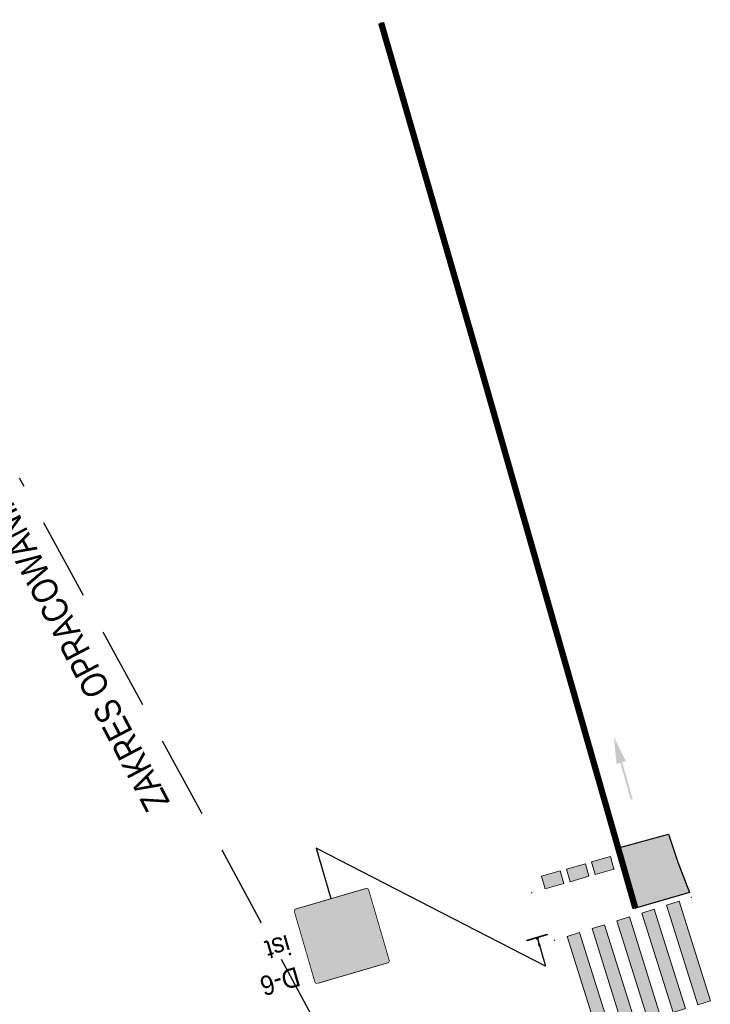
# Model space of a CAD drawing. Header units: metres. Extents: x 0 to 6473088, y 4 to 5822767.
# Tile 19 of 20: x 6473017 to 6473044, y 5822682 to 5822719. Entities that reach past the tile are written whole.
import ezdxf
from ezdxf.enums import TextEntityAlignment as Align

# ---------------------------------------------------------------- set-up
doc = ezdxf.new("R2010")
doc.units = ezdxf.units.M
doc.linetypes.add('HIDDEN', pattern=[9.525, 6.35, -3.175])
doc.layers.add('MT IR - maty na przejazdy rowerowe', color=1, linetype='Continuous', transparency=0.5)
for name, color, linetype in [('MT IR - oznakowanie pionowe', 7, 'Continuous'), ('MT IR - oznakowanie poziome istniejące', 8, 'Continuous'), ('zzz.gaHSDomyslna', 7, 'Continuous'), ('zzz.gaVSDodTekst', 7, 'Continuous'), ('zzz.gaVSDomyslna', 7, 'Continuous'), ('zzz.gaVSNazwa', 7, 'Continuous'), ('zzz.gaVSStan', 7, 'Continuous'), ('zzz.gaVSWielkość', 7, 'Continuous')]:
    doc.layers.add(name, color=color, linetype=linetype)
doc.layers.add('MT IR - zakres opracowania', color=1, linetype='HIDDEN', lineweight=30)
doc.styles.add('GA-ATR-TEXT', font='arial.ttf', dxfattribs={"width": 0.9})
doc.styles.add('MT - bold Arial', font='arialbd.ttf')
doc.styles.add('MT - normal Arial Narrow', font='ARIALN.TTF')
doc.styles.get("Standard").update_dxf_attribs({"font": 'arial.ttf'})
doc.dimstyles.new('GA-LEADER', dxfattribs={"dimtxt": 1, "dimasz": 1, "dimexe": 1, "dimexo": 1, "dimgap": 1, "dimtad": 1, "dimtxsty": 'Standard', "dimcen": 1, "dimadec": 0, "dimazin": 0, "dimtfac": 1, "dimtmove": 0, "dimatfit": 3, "dimfxl": 1, "dimarcsym": 0})

# ---------------------------------------------------------------- blocks, each defined once
blk = doc.blocks.new('gaHSPos')
at = {"color": 0, "linetype": 'Continuous', "lineweight": 0}
blk.add_point((0, 0), dxfattribs=at)
blk = doc.blocks.new('*U33979')
at = {"layer": 'zzz.gaHSDomyslna'}
for points in [[(3.816, 1.199), (4.293, 1.349), (3.095, 5.164), (2.618, 5.014), (3.816, 1.199)], [(1.908, 0.599), (2.385, 0.749), (1.187, 4.564), (0.71, 4.414), (1.908, 0.599)], [(2.862, 0.899), (3.339, 1.049), (2.141, 4.864), (1.664, 4.714), (2.862, 0.899)], [(0.954, 0.3), (1.431, 0.45), (0.233, 4.265), (-0.244, 4.115), (0.954, 0.3)], [(0, 0), (0.477, 0.15), (-0.721, 3.965), (-1.198, 3.815), (0, 0)]]:
    blk.add_hatch(color=8, dxfattribs=at).paths.add_polyline_path(points)
at = {"layer": 'zzz.gaHSDomyslna', "color": 8, "linetype": 'Continuous', "lineweight": 0}
for points in [[(3.816, 1.199), (4.293, 1.349), (3.095, 5.164), (2.618, 5.014), (3.816, 1.199)], [(1.908, 0.599), (2.385, 0.749), (1.187, 4.564), (0.71, 4.414), (1.908, 0.599)], [(2.862, 0.899), (3.339, 1.049), (2.141, 4.864), (1.664, 4.714), (2.862, 0.899)], [(0.954, 0.3), (1.431, 0.45), (0.233, 4.265), (-0.244, 4.115), (0.954, 0.3)], [(0, 0), (0.477, 0.15), (-0.721, 3.965), (-1.198, 3.815), (0, 0)]]:
    blk.add_lwpolyline(points, close=True, dxfattribs=at)
at = {"layer": 'zzz.gaHSDomyslna', "color": 8}
for p in [(3.57, 5.313), (-1.674, 3.666)]:
    blk.add_blockref('gaHSPos', p, dxfattribs=at)
blk = doc.blocks.new('*U33984')
at = {"layer": 'zzz.gaHSDomyslna', "color": 8}
blk.add_lwpolyline([(0, 0, 0.24, 0.24, 0), (-6.161, 21.535, 0.24, 0.24, 0), (-9.753, 33.935, 0.24, 0.24, 0)], format="xyseb", dxfattribs=at)
at = {"color": 8}
for p in [(-9.753, 33.935), (0, 0)]:
    blk.add_blockref('gaHSPos', p, dxfattribs=at)
blk = doc.blocks.new('zk.P-14')
at = {"linetype": 'Continuous', "lineweight": 0}
blk.add_hatch(color=0, dxfattribs=at).paths.add_polyline_path([(0.375, -0.5), (0.375, 0), (-0.375, 0), (-0.375, -0.5)])
at = {"color": 0, "linetype": 'Continuous', "lineweight": 0}
blk.add_lwpolyline([(-0.375, 0), (0.375, 0), (0.375, -0.5), (-0.375, -0.5), (-0.375, 0)], dxfattribs=at)
blk = doc.blocks.new('*U33985')
at = {"layer": 'zzz.gaHSDomyslna', "color": 8, "rotation": 195.9660229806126}
for p in [(-0.361, -0.103), (-1.322, -0.378), (-2.283, -0.653)]:
    blk.add_blockref('zk.P-14', p, dxfattribs=at)
at = {"layer": 'zzz.gaHSDomyslna', "color": 8}
for p in [(0, 0), (-3.16, -0.904)]:
    blk.add_blockref('gaHSPos', p, dxfattribs=at)
blk = doc.blocks.new('*U33986')
at = {"linetype": 'Continuous', "lineweight": 0}
h = blk.add_hatch(color=0, dxfattribs=at)
edge = h.paths.add_edge_path()
edge.add_ellipse((-0.35, 0.6), major_axis=(0, 0.6), ratio=0.333333, start_angle=339.1791, end_angle=685.9352)
edge.add_line((-0.238, 1.097), (-0.232, 1.157))
edge.add_line((-0.232, 1.157), (0.005, 0.684))
edge.add_arc((-0.017, 0.673), 0.0247, 360, 26.5651, ccw=False)
edge.add_line((0.008, 0.673), (0.008, 0.425))
edge.add_arc((0.032, 0.425), 0.0247, 180, 270)
edge.add_line((0.032, 0.4), (0.076, 0.4))
edge.add_arc((0.076, 0.425), 0.0247, 270, 290.3551)
edge.add_line((0.085, 0.402), (0.158, 0.429))
edge.add_ellipse((0.35, 0.6), major_axis=(0, 0.6), ratio=0.333333, start_angle=106.5707, end_angle=378.3144)
edge.add_line((0.287, 1.17), (0.215, 1.519))
edge.add_line((0.215, 1.519), (0.251, 1.765))
edge.add_line((0.251, 1.765), (0.256, 1.765))
edge.add_line((0.256, 1.765), (0.271, 1.808))
edge.add_line((0.271, 1.808), (0.271, 1.863))
edge.add_line((0.271, 1.863), (0.143, 1.863))
edge.add_line((0.143, 1.863), (0.137, 1.808))
edge.add_line((0.137, 1.808), (0.203, 1.765))
edge.add_line((0.203, 1.765), (0.185, 1.641))
edge.add_line((0.185, 1.641), (-0.18, 1.641))
edge.add_line((-0.18, 1.641), (-0.159, 1.833))
edge.add_spline(control_points=[(-0.159, 1.833), (-0.157, 1.839), (-0.147, 1.859), (-0.12, 1.861), (-0.1, 1.863)], knot_values=[0, 0, 0, 0, 0.02025, 0.071822, 0.071822, 0.071822, 0.071822], degree=3, periodic=0)
edge.add_line((-0.1, 1.863), (-0.05, 1.863))
edge.add_line((-0.05, 1.863), (-0.05, 2))
edge.add_line((-0.05, 2), (-0.131, 2))
edge.add_spline(control_points=[(-0.131, 2), (-0.139, 1.999), (-0.149, 1.994), (-0.157, 1.989)], knot_values=[0.067484, 0.067484, 0.067484, 0.067484, 0.093736, 0.093736, 0.093736, 0.093736], degree=3, periodic=0)
edge.add_arc((-0.116, 1.918), 0.0817, 120.1379, 168.8933)
edge.add_line((-0.196, 1.934), (-0.279, 1.161))
h.paths.add_polyline_path([(-0.195, 1.5), (0.165, 1.5), (0.05, 0.7), (-0.222, 1.244)], flags=16)
edge = h.paths.add_edge_path(flags=16)
edge.add_ellipse((-0.35, 0.6), major_axis=(0, -0.45), ratio=0.350072, start_angle=159.1526, end_angle=502.0815, ccw=False)
edge.add_line((-0.294, 1.021), (-0.325, 0.734))
edge.add_arc((-0.337, 0.736), 0.0128, 322.797, 353.8856, ccw=False)
edge.add_line((-0.327, 0.728), (-0.359, 0.686))
edge.add_arc((-0.33, 0.663), 0.0365, 142.797, 180)
edge.add_line((-0.367, 0.663), (-0.367, 0.571))
edge.add_arc((-0.354, 0.571), 0.0128, 180, 270)
edge.add_line((-0.354, 0.558), (-0.346, 0.558))
edge.add_arc((-0.346, 0.571), 0.0128, 270, 333.0195)
edge.add_spline(control_points=[(-0.335, 0.565), (-0.322, 0.589), (-0.301, 0.632), (-0.283, 0.681), (-0.28, 0.703), (-0.28, 0.705)], knot_values=[0.007888, 0.007888, 0.007888, 0.007888, 0.089431, 0.152858, 0.158023, 0.158023, 0.158023, 0.158023], degree=3, periodic=0)
edge.add_line((-0.28, 0.705), (-0.253, 0.955))
edge = h.paths.add_edge_path(flags=16)
edge.add_line((0.195, 1.379), (0.249, 1.118))
edge.add_ellipse((0.35, 0.6), major_axis=(0, 0.6), ratio=0.333333, start_angle=390.3444, end_angle=440.4059)
edge.add_line((0.153, 0.7), (0.098, 0.7))
edge.add_line((0.098, 0.7), (0.195, 1.379))
edge = h.paths.add_edge_path(flags=16)
edge.add_ellipse((0.35, 0.6), major_axis=(0, -0.45), ratio=0.350072, start_angle=290.1309, end_angle=617.1604, ccw=False)
edge.add_line((0.202, 0.445), (0.35, 0.5))
edge.add_arc((0.278, 0.595), 0.119, 307.1318, 2.4334)
edge.add_line((0.397, 0.6), (0.397, 0.675))
edge.add_arc((0.372, 0.675), 0.0247, 0, 90)
edge.add_line((0.372, 0.7), (0.196, 0.7))
blk = doc.blocks.new('*U33987')
blk.add_hatch(color=0).paths.add_polyline_path([(0, 2.5), (-0.1875, 1.475), (-0.0375, 1.475), (-0.0375, 0), (0.0375, 0), (0.0375, 1.475), (0.1875, 1.475)])
blk = doc.blocks.new('gaVSPos')
blk.add_point((0, 0))
blk = doc.blocks.new('gaVSTVcolumn0')
at = {"color": 0, "linetype": 'ByBlock', "lineweight": -2}
for p, q in [((-400, -30), (400, -30)), ((-400, -60), (-400, -30)), ((400, -60), (-400, -60)), ((400, -30), (400, -60))]:
    blk.add_line(p, q, dxfattribs=at)
blk.add_circle((0, 0), 30, dxfattribs=at)
blk = doc.blocks.new('gaVScolumn0')
at = {"color": 0, "linetype": 'ByBlock', "lineweight": -2}
blk.add_line((0, 0), (0, 400), dxfattribs=at)
at = {"color": 7, "style": 'GA-ATR-TEXT', "width": 0.9}
blk.add_attdef('X2', text='', height=150, dxfattribs=at).set_placement((-50, 0), align=Align.BOTTOM_RIGHT)
blk = doc.blocks.new('*U34088')
at = {"layer": 'zzz.gaVSDomyslna', "true_color": 0x2e2e2e}
h = blk.add_hatch(color=250, dxfattribs=at)
edge = h.paths.add_edge_path()
edge.add_line((-280, 594), (280, 594))
edge.add_arc((280, 580), 14, 359.99973, 89.99994, ccw=False)
edge.add_line((294, 580), (294, 20))
edge.add_arc((280, 20), 14, 270.00009, 359.99973, ccw=False)
edge.add_line((280, 6), (-280, 6))
edge.add_arc((-280, 20), 14, 180.00015, 269.99979, ccw=False)
edge.add_line((-294, 20), (-294, 580))
edge.add_arc((-280, 580), 14, 89.99994, 180.00015, ccw=False)
blk = doc.blocks.new('*U34089')
at = {"layer": 'zzz.gaVSDomyslna', "color": 7, "lineweight": 0, "true_color": 0xffffff, "const_width": 6}
blk.add_lwpolyline([(280, 3), (-280, 3, -0.414214), (-297, 20), (-297, 580, -0.414214), (-280, 597), (280, 597, -0.414214), (297, 580), (297, 20, -0.414214), (280, 3, -1)], format="xyb", dxfattribs=at)
blk = doc.blocks.new('*U34090')
at = {"layer": 'zzz.gaVSDomyslna', "true_color": 0xffffff}
blk.add_hatch(color=7, dxfattribs=at).paths.add_polyline_path([(0, 484), (-279.438, 0), (279.438, 0)])
blk = doc.blocks.new('*U34091')
at = {"layer": 'zzz.gaVSDomyslna', "true_color": 0x000000}
h = blk.add_hatch(color=18, dxfattribs=at)
h.paths.add_polyline_path([(-24, 372, 1), (24, 372, 1)])
h.paths.add_polyline_path([(49.7297, 326.351), (0, 345), (-37.2973, 261.081), (-87.4155, 210.963), (-75.7601, 185.321), (-18.6486, 242.432), (-9.72973, 259.459), (0, 186.486), (-46.6216, 121.216), (-77.8378, 27.5676), (-112.5, 23.2348), (-112.5, 11.6777), (-51.0384, 0), (-18.6486, 102.568), (20.4993, 150.613), (90.969, 27.2907), (68.459, 9.13869), (68.459, 0), (93.2432, 0), (134.934, 23.8234), (57.3273, 171.982), (59.8365, 179.509), (49.7297, 223.784), (49.7297, 279.73), (74.5946, 247.095), (74.5946, 163.176), (99.4595, 177.162), (99.4595, 261.081)])
h.paths.add_polyline_path([(219.122, 83.9189), (111.876, 83.9189), (121.645, 65.2703), (228.446, 65.2703)])
h.paths.add_polyline_path([(50.0186, 83.9189), (-16.7151, 83.9189), (-22.6042, 65.2703), (60.675, 65.2703)], flags=17)
h.paths.add_polyline_path([(-66.917, 83.9189), (-219.122, 83.9189), (-228.446, 65.2703), (-73.1332, 65.2703)])
blk = doc.blocks.new('*U34093')
at = {"layer": 'zzz.gaVSDomyslna', "color": 7, "true_color": 0xffffff}
for name, p in [('*U34089', (0, 0)), ('*U34090', (0, 96))]:
    blk.add_blockref(name, p, dxfattribs=at)
at = {"layer": 'zzz.gaVSDomyslna', "color": 250, "true_color": 0x2e2e2e}
blk.add_blockref('*U34088', (0, 0), dxfattribs=at)
at = {"layer": 'zzz.gaVSDomyslna', "color": 18, "true_color": 0x000000}
blk.add_blockref('*U34091', (0, 108), dxfattribs=at)
blk = doc.blocks.new('*U34087')
at = {"layer": 'zzz.gaVSDomyslna'}
blk.add_blockref('*U34093', (0, 0), dxfattribs=at)
at = {"layer": 'zzz.gaVSDodTekst', "style": 'GA-ATR-TEXT', "width": 0.9}
blk.add_attdef('Addtext', text='', height=150, dxfattribs=at).set_placement((400, -7.5), align=Align.MIDDLE_LEFT)
at = {"layer": 'zzz.gaVSDomyslna', "style": 'MT - bold Arial', "flags": 1}
for tag in ['Width', 'Height', 'Position', 'Route', 'ItemNo', 'ID']:
    blk.add_attdef(tag, text='', height=1, dxfattribs=at).set_placement((0, 0), align=Align.MIDDLE_LEFT)
at = {"layer": 'zzz.gaVSNazwa', "style": 'GA-ATR-TEXT', "width": 0.9}
blk.add_attdef('Name', text='', height=150, dxfattribs=at).set_placement((400, 502.5), align=Align.MIDDLE_LEFT)
at = {"layer": 'zzz.gaVSStan', "style": 'GA-ATR-TEXT', "width": 0.9}
blk.add_attdef('State', text='', height=150, dxfattribs=at).set_placement((400, 247.5), align=Align.MIDDLE_LEFT)
at = {"layer": 'zzz.gaVSWielkość', "style": 'MT - bold Arial', "flags": 1}
blk.add_attdef('Size', text='', height=1, dxfattribs=at).set_placement((0, 0), align=Align.MIDDLE_LEFT)

msp = doc.modelspace()

# ---------------------------------------------------------------- hatches: boundary and pattern name
at = {"layer": 'MT IR - maty na przejazdy rowerowe'}
h = msp.add_hatch(color=256, dxfattribs=at)
h.dxf.hatch_style = 1
h.paths.add_polyline_path([(6473040.919, 5822685.375), (6473040.317, 5822687.705), (6473042.19, 5822688.217), (6473042.546, 5822687.143), (6473042.992, 5822685.985)])

# ---------------------------------------------------------------- linework, layer by layer
msp.add_lwpolyline([(6473040.919, 5822685.375), (6473040.317, 5822687.705), (6473042.19, 5822688.217), (6473042.546, 5822687.143), (6473042.992, 5822685.985), (6473040.919, 5822685.375)], dxfattribs=at)

# ---------------------------------------------------------------- block references
at = {"layer": 'MT IR - oznakowanie pionowe', "rotation": 196.2602047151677}
for name, p, xscale, yscale in [('gaVScolumn0', (6473028.677, 5822687.677), 0.005, 0.005), ('gaVSTVcolumn0', (6473037.162, 5822684.213), 0.001, 0.001)]:
    msp.add_blockref(name, p, dxfattribs=dict(at, xscale=xscale, yscale=yscale))
at = {"layer": 'MT IR - oznakowanie pionowe', "xscale": 0.005, "yscale": 0.005, "rotation": 196.259994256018}
msp.add_blockref('*U34087', (6473029.237, 5822685.757), dxfattribs=at).add_auto_attribs({'Name': 'D-6', 'State': 'ist'})
at = {"layer": 'MT IR - oznakowanie pionowe', "rotation": 196.2602047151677}
msp.add_blockref('gaVSPos', (6473037.162, 5822684.213), dxfattribs=at)
at = {"layer": 'MT IR - oznakowanie poziome istniejące'}
for name, p in [('*U33984', (6473040.919, 5822685.375)), ('*U33985', (6473040.099, 5822686.877)), ('*U33979', (6473039.501, 5822680.481))]:
    msp.add_blockref(name, p, dxfattribs=at)
at = {"layer": 'MT IR - oznakowanie poziome istniejące', "color": 8}
for name, p, rotation in [('*U33987', (6473040.78, 5822689.545), 15.90755193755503), ('*U33986', (6473041.883, 5822685.853), 16.32893554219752)]:
    msp.add_blockref(name, p, dxfattribs=dict(at, rotation=rotation))

# ---------------------------------------------------------------- texts
at = {"layer": 'MT IR - zakres opracowania', "insert": (6473022.195, 5822688.976), "char_height": 1, "width": 13.77159, "attachment_point": 1, "rotation": 117.6685, "style": 'MT - normal Arial Narrow', "bg_fill": 3, "box_fill_scale": 1, "bg_fill_color": 1, "bg_fill_transparency": 0}
msp.add_mtext('ZAKRES OPRACOWANIA', dxfattribs=at)

# ---------------------------------------------------------------- leaders
at = {"layer": 'MT IR - oznakowanie pionowe'}
msp.add_leader([(6473037.162, 5822684.213), (6473037.468, 5822683.157), (6473028.677, 5822687.677)], dimstyle='GA-LEADER', override={"dimasz": 0.3}, dxfattribs=at)

# ---------------------------------------------------------------- next in the draw order: linework, layer by layer
at = {"layer": 'MT IR - zakres opracowania', "ltscale": 0.5}
msp.add_lwpolyline([(6473040.24, 5822659.71), (6473017.301, 5822701.86)], dxfattribs=at)

doc.saveas('drawing.dxf')
